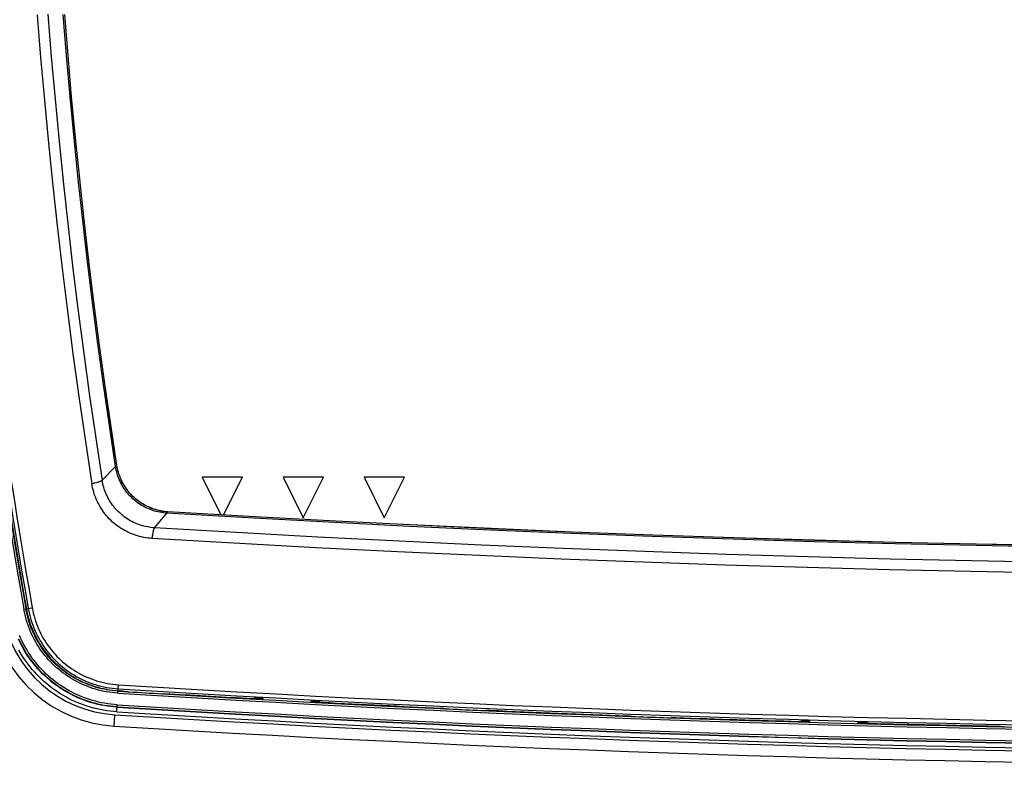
# Model space of a CAD drawing. Header units: centimetres. Extents: x 4745 to 39369, y 17389 to 19524.
# Tile 43 of 188: x 15572 to 15584, y 18151 to 18160. Entities that reach past the tile are written whole.
import ezdxf

# ---------------------------------------------------------------- set-up
doc = ezdxf.new("R2010")
doc.units = ezdxf.units.CM
doc.layers.add('$_urządzenia', color=250, linetype='Continuous')

# ---------------------------------------------------------------- blocks, each defined once
blk = doc.blocks.new('A$C92957c0b')
at = {"layer": '$_urządzenia'}
for p, q in [((-156, -1018.87), (-156.01, -1018.87)), ((-145.5, -1020.35), (-143.18, -1024.98)), ((-140.5, -1020.35), (-145.5, -1020.35)), ((-142.83, -1025), (-140.5, -1020.35)), ((-135.5, -1020.35), (-133, -1025.35)), ((-130.5, -1020.35), (-135.5, -1020.35)), ((-133, -1025.35), (-130.5, -1020.35)), ((-125.5, -1020.35), (-123, -1025.35)), ((-120.5, -1020.35), (-125.5, -1020.35)), ((-123, -1025.35), (-120.5, -1020.35)), ((-158.78, -1021.05), (-158.67, -1021.02)), ((-158.67, -1021.02), (-158.36, -1020.93)), ((-151.35, -1026.59), (-149.83, -1024.78)), ((-149.83, -1024.78), (-149.78, -1024.72)), ((-149.7, -1024.61), (-149.7, -1024.62)), ((-151.58, -1027.46), (-151.54, -1027.21)), ((-167.48, -1036.63), (-166.46, -1036.45)), ((-155.88, -1047), (-155.82, -1045.95)), ((-155.86, -1046.69), (-155.5, -1046.71)), ((-155.5, -1046.71), (-155.44, -1046.72)), ((-155.44, -1046.72), (-155.38, -1046.72)), ((-155.38, -1046.72), (-155.32, -1046.73)), ((-155, -1046.77), (-155, -1046.77)), ((-154.68, -1046.81), (-154.62, -1046.82)), ((-154.62, -1046.82), (-154.56, -1046.82)), ((-154.56, -1046.82), (-154.5, -1046.83)), ((-150.4, -1047.08), (-150.34, -1047.08)), ((-150.34, -1047.08), (-150.28, -1047.08)), ((-150.28, -1047.08), (-150.22, -1047.08)), ((-149.99, -1047.08), (-149.98, -1047.07)), ((-149.75, -1047.07), (-149.7, -1047.07)), ((-149.7, -1047.07), (-149.64, -1047.07)), ((-149.64, -1047.07), (-149.58, -1047.07)), ((-139.04, -1047.66), (-139, -1047.55)), ((-156.02, -1049.3), (-155.97, -1048.43)), ((-139.34, -1047.66), (-139.3, -1047.66)), ((-139.3, -1047.66), (-139.26, -1047.66)), ((-139.26, -1047.66), (-139.22, -1047.66)), ((-139.22, -1047.66), (-139.19, -1047.67)), ((-139.07, -1047.67), (-139.04, -1047.67)), ((-137.96, -1047.73), (-138, -1047.6)), ((-132.04, -1048.04), (-132, -1047.92)), ((-130.96, -1048.09), (-131, -1047.97)), ((-130.96, -1048.1), (-130.93, -1048.1)), ((-130.74, -1048.12), (-130.7, -1048.12)), ((-130.7, -1048.12), (-130.66, -1048.13)), ((-156.35, -1051.05), (-156.26, -1049.66)), ((-115.98, -1048.84), (-115.92, -1048.85)), ((-115.92, -1048.85), (-115.86, -1048.85)), ((-115.86, -1048.85), (-115.8, -1048.85)), ((-115.47, -1048.9), (-115.48, -1048.89)), ((-115.16, -1048.93), (-115.1, -1048.94)), ((-115.1, -1048.94), (-115.04, -1048.94)), ((-115.04, -1048.94), (-114.98, -1048.94)), ((-110.88, -1049.13), (-110.82, -1049.13)), ((-110.82, -1049.13), (-110.76, -1049.13)), ((-110.76, -1049.13), (-110.7, -1049.13)), ((-110.47, -1049.12), (-110.46, -1049.12)), ((-110.23, -1049.11), (-110.17, -1049.11)), ((-110.17, -1049.11), (-110.12, -1049.11)), ((-110.12, -1049.11), (-110.06, -1049.11)), ((-93.04, -1049.8), (-92.97, -1049.8)), ((-92.97, -1049.8), (-92.91, -1049.8)), ((-92.91, -1049.8), (-92.86, -1049.81)), ((-92.53, -1049.84), (-92.54, -1049.84)), ((-92.21, -1049.88), (-92.15, -1049.88)), ((-92.15, -1049.88), (-92.09, -1049.88)), ((-92.09, -1049.88), (-92.03, -1049.89)), ((-87.53, -1050.02), (-87.52, -1050.02)), ((-87.28, -1050.01), (-87.23, -1050.01)), ((-87.23, -1050.01), (-87.17, -1050.01)), ((-87.17, -1050.01), (-87.11, -1050.01)), ((-87.93, -1050.03), (-87.87, -1050.03)), ((-87.87, -1050.03), (-87.81, -1050.03)), ((-87.81, -1050.03), (-87.76, -1050.04)), ((-71.84, -1050.49), (-71.8, -1050.49)), ((-71.8, -1050.49), (-71.76, -1050.49)), ((-71.76, -1050.49), (-71.73, -1050.49)), ((-71.73, -1050.49), (-71.69, -1050.49)), ((-71.57, -1050.49), (-71.54, -1050.49)), ((-71.54, -1050.48), (-71.5, -1050.37)), ((-70.46, -1050.52), (-70.5, -1050.4)), ((-64.54, -1050.68), (-64.5, -1050.56)), ((-63.46, -1050.7), (-63.5, -1050.58)), ((-63.46, -1050.71), (-63.43, -1050.71)), ((-63.24, -1050.72), (-63.2, -1050.72)), ((-63.2, -1050.72), (-63.16, -1050.72)), ((-47.48, -1051.07), (-47.42, -1051.07)), ((-47.42, -1051.07), (-47.36, -1051.07)), ((-47.36, -1051.07), (-47.3, -1051.07)), ((-46.97, -1051.11), (-46.98, -1051.1)), ((-46.66, -1051.13), (-46.6, -1051.14)), ((-46.6, -1051.14), (-46.54, -1051.14)), ((-46.54, -1051.14), (-46.48, -1051.14))]:
    blk.add_line(p, q, dxfattribs=at)
for points in [[(-165.85, -963.24), (-165.42, -968.52), (-164.96, -973.8), (-164.46, -979.08), (-163.92, -984.36), (-163.35, -989.63), (-162.73, -994.89), (-162.08, -1000.16), (-161.39, -1005.41), (-160.66, -1010.66), (-159.9, -1015.91), (-159.09, -1021.15)], [(-164.52, -963.17), (-164.1, -968.42), (-163.64, -973.66), (-163.15, -978.91), (-162.61, -984.15), (-162.04, -989.39), (-161.43, -994.62), (-160.78, -999.85), (-160.1, -1005.07), (-159.38, -1010.29), (-158.62, -1015.5), (-157.82, -1020.71)], [(-156.17, -1019.02), (-156.93, -1013.96), (-157.66, -1008.91), (-158.35, -1003.85), (-159.01, -998.78), (-159.63, -993.71), (-160.22, -988.63), (-160.77, -983.55), (-161.29, -978.47), (-161.77, -973.38), (-162.21, -968.29), (-162.62, -963.2)], [(-156.01, -1018.87), (-156.78, -1013.83), (-157.5, -1008.79), (-158.19, -1003.74), (-158.85, -998.69), (-159.47, -993.63), (-160.05, -988.57), (-160.6, -983.5), (-161.12, -978.43), (-161.6, -973.36), (-162.04, -968.28), (-162.45, -963.2)], [(-156, -1018.87), (-156.76, -1013.83), (-157.49, -1008.79), (-158.18, -1003.74), (-158.84, -998.68), (-159.46, -993.63), (-160.04, -988.56), (-160.59, -983.5), (-161.11, -978.43), (-161.59, -973.36), (-162.03, -968.28), (-162.44, -963.2)], [(-156.01, -1018.87), (-156.02, -1018.87), (-156.02, -1018.88), (-156.03, -1018.89), (-156.05, -1018.9), (-156.06, -1018.91), (-156.08, -1018.93), (-156.11, -1018.96), (-156.13, -1018.99), (-157.82, -1020.71)], [(-149.83, -1024.78), (-150.05, -1024.77), (-150.27, -1024.74), (-150.49, -1024.71), (-150.71, -1024.67), (-150.92, -1024.63), (-151.14, -1024.58), (-151.35, -1024.52), (-151.56, -1024.45), (-151.77, -1024.38), (-151.97, -1024.3), (-152.18, -1024.21), (-152.38, -1024.12), (-152.57, -1024.02), (-152.77, -1023.92), (-152.96, -1023.81), (-153.14, -1023.69), (-153.33, -1023.57), (-153.51, -1023.44), (-153.68, -1023.3), (-153.85, -1023.16), (-154.02, -1023.02), (-154.18, -1022.86), (-154.33, -1022.71), (-154.48, -1022.55), (-154.63, -1022.38), (-154.77, -1022.21), (-154.9, -1022.04), (-155.03, -1021.86), (-155.15, -1021.67), (-155.27, -1021.49), (-155.38, -1021.3), (-155.49, -1021.1), (-155.58, -1020.9), (-155.67, -1020.7), (-155.76, -1020.5), (-155.84, -1020.29), (-155.91, -1020.09), (-155.97, -1019.88), (-156.03, -1019.66), (-156.08, -1019.45), (-156.13, -1019.23), (-156.17, -1019.02)], [(-149.7, -1024.62), (-149.92, -1024.6), (-150.14, -1024.58), (-150.36, -1024.55), (-150.57, -1024.51), (-150.79, -1024.46), (-151, -1024.41), (-151.21, -1024.35), (-151.42, -1024.29), (-151.63, -1024.22), (-151.84, -1024.14), (-152.04, -1024.05), (-152.24, -1023.96), (-152.43, -1023.86), (-152.63, -1023.76), (-152.82, -1023.65), (-153, -1023.53), (-153.19, -1023.4), (-153.36, -1023.28), (-153.54, -1023.14), (-153.71, -1023), (-153.87, -1022.86), (-154.03, -1022.71), (-154.19, -1022.55), (-154.34, -1022.39), (-154.48, -1022.23), (-154.62, -1022.06), (-154.75, -1021.88), (-154.88, -1021.7), (-155.01, -1021.52), (-155.12, -1021.33), (-155.23, -1021.14), (-155.34, -1020.95), (-155.43, -1020.75), (-155.52, -1020.55), (-155.61, -1020.35), (-155.69, -1020.14), (-155.76, -1019.94), (-155.82, -1019.73), (-155.88, -1019.51), (-155.93, -1019.3), (-155.98, -1019.09), (-156.01, -1018.87)], [(-149.7, -1024.61), (-149.92, -1024.59), (-150.14, -1024.57), (-150.35, -1024.53), (-150.57, -1024.5), (-150.78, -1024.45), (-151, -1024.4), (-151.21, -1024.34), (-151.42, -1024.28), (-151.63, -1024.2), (-151.83, -1024.13), (-152.03, -1024.04), (-152.23, -1023.95), (-152.43, -1023.85), (-152.62, -1023.75), (-152.81, -1023.64), (-153, -1023.52), (-153.18, -1023.4), (-153.36, -1023.27), (-153.53, -1023.13), (-153.7, -1022.99), (-153.86, -1022.85), (-154.02, -1022.7), (-154.18, -1022.54), (-154.33, -1022.38), (-154.47, -1022.22), (-154.61, -1022.05), (-154.75, -1021.87), (-154.87, -1021.69), (-155, -1021.51), (-155.11, -1021.32), (-155.22, -1021.13), (-155.33, -1020.94), (-155.42, -1020.75), (-155.51, -1020.55), (-155.6, -1020.34), (-155.68, -1020.14), (-155.75, -1019.93), (-155.81, -1019.72), (-155.87, -1019.51), (-155.92, -1019.3), (-155.97, -1019.08), (-156, -1018.87)], [(-158.36, -1020.93), (-158.31, -1020.91), (-158.25, -1020.9), (-158.19, -1020.88), (-158.14, -1020.86), (-158.09, -1020.84), (-158.05, -1020.83), (-158, -1020.81), (-157.97, -1020.8), (-157.93, -1020.78), (-157.9, -1020.76), (-157.88, -1020.75), (-157.85, -1020.73), (-157.84, -1020.72), (-157.82, -1020.71)], [(-151.35, -1026.59), (-151.58, -1026.57), (-151.8, -1026.55), (-152.02, -1026.51), (-152.24, -1026.47), (-152.46, -1026.43), (-152.68, -1026.38), (-152.9, -1026.32), (-153.11, -1026.25), (-153.33, -1026.18), (-153.54, -1026.09), (-153.74, -1026.01), (-153.95, -1025.91), (-154.15, -1025.81), (-154.35, -1025.71), (-154.54, -1025.59), (-154.73, -1025.47), (-154.92, -1025.35), (-155.1, -1025.21), (-155.28, -1025.08), (-155.45, -1024.93), (-155.62, -1024.78), (-155.79, -1024.63), (-155.95, -1024.47), (-156.1, -1024.31), (-156.25, -1024.14), (-156.39, -1023.96), (-156.53, -1023.79), (-156.66, -1023.6), (-156.78, -1023.42), (-156.9, -1023.22), (-157.02, -1023.03), (-157.12, -1022.83), (-157.22, -1022.63), (-157.32, -1022.43), (-157.4, -1022.22), (-157.48, -1022.01), (-157.56, -1021.8), (-157.62, -1021.58), (-157.68, -1021.37), (-157.74, -1021.15), (-157.78, -1020.93), (-157.82, -1020.71)], [(-159.09, -1021.15), (-159.05, -1021.14), (-159, -1021.12), (-158.95, -1021.1), (-158.89, -1021.09), (-158.84, -1021.07), (-158.78, -1021.05)], [(-151.68, -1027.9), (-151.93, -1027.88), (-152.19, -1027.85), (-152.44, -1027.81), (-152.7, -1027.77), (-152.95, -1027.71), (-153.2, -1027.65), (-153.45, -1027.59), (-153.7, -1027.51), (-153.94, -1027.42), (-154.18, -1027.33), (-154.42, -1027.23), (-154.65, -1027.12), (-154.88, -1027.01), (-155.11, -1026.88), (-155.33, -1026.75), (-155.55, -1026.62), (-155.76, -1026.47), (-155.97, -1026.32), (-156.18, -1026.17), (-156.38, -1026), (-156.57, -1025.83), (-156.76, -1025.65), (-156.94, -1025.47), (-157.12, -1025.28), (-157.29, -1025.09), (-157.45, -1024.89), (-157.61, -1024.68), (-157.76, -1024.47), (-157.9, -1024.26), (-158.04, -1024.04), (-158.17, -1023.82), (-158.29, -1023.59), (-158.41, -1023.36), (-158.52, -1023.12), (-158.62, -1022.89), (-158.71, -1022.64), (-158.79, -1022.4), (-158.87, -1022.15), (-158.94, -1021.91), (-159, -1021.66), (-159.05, -1021.4), (-159.09, -1021.15)], [(69.96, -1028.3), (59.96, -1028.56), (49.97, -1028.78), (39.98, -1028.96), (29.98, -1029.1), (19.99, -1029.2), (9.99, -1029.26), (0, -1029.28), (-9.99, -1029.26), (-19.99, -1029.2), (-29.98, -1029.1), (-39.98, -1028.96), (-49.97, -1028.78), (-59.96, -1028.56), (-69.96, -1028.3), (-79.95, -1028), (-89.94, -1027.66), (-99.92, -1027.28), (-109.91, -1026.86), (-119.89, -1026.4), (-129.88, -1025.9), (-139.86, -1025.36), (-149.83, -1024.78)], [(-149.78, -1024.72), (-149.76, -1024.69), (-149.74, -1024.67), (-149.73, -1024.65), (-149.72, -1024.64), (-149.71, -1024.63), (-149.7, -1024.62), (-149.7, -1024.62)], [(69.89, -1028.12), (59.91, -1028.38), (49.93, -1028.6), (39.94, -1028.78), (29.96, -1028.92), (19.97, -1029.02), (9.99, -1029.08), (0, -1029.1), (-9.99, -1029.08), (-19.97, -1029.02), (-29.96, -1028.92), (-39.94, -1028.78), (-49.93, -1028.6), (-59.91, -1028.38), (-69.89, -1028.12), (-79.87, -1027.82), (-89.86, -1027.48), (-99.83, -1027.1), (-109.81, -1026.68), (-119.79, -1026.22), (-129.76, -1025.72), (-139.73, -1025.18), (-149.7, -1024.61)], [(69.89, -1028.13), (59.91, -1028.39), (49.93, -1028.61), (39.94, -1028.79), (29.96, -1028.93), (19.97, -1029.03), (9.99, -1029.09), (0, -1029.11), (-9.99, -1029.09), (-19.97, -1029.03), (-29.96, -1028.93), (-39.94, -1028.79), (-49.93, -1028.61), (-59.91, -1028.39), (-69.89, -1028.13), (-79.88, -1027.83), (-89.86, -1027.49), (-99.84, -1027.11), (-109.81, -1026.69), (-119.79, -1026.23), (-129.76, -1025.74), (-139.73, -1025.2), (-149.7, -1024.62)], [(-151.54, -1027.21), (-151.53, -1027.15), (-151.51, -1027.09), (-151.5, -1027.03), (-151.49, -1026.97), (-151.48, -1026.92), (-151.47, -1026.87), (-151.45, -1026.82), (-151.44, -1026.78), (-151.43, -1026.74), (-151.42, -1026.71), (-151.4, -1026.67), (-151.39, -1026.65), (-151.38, -1026.62), (-151.37, -1026.6), (-151.35, -1026.59)], [(70.67, -1030.17), (60.57, -1030.44), (50.48, -1030.66), (40.38, -1030.85), (30.29, -1030.99), (20.19, -1031.09), (10.1, -1031.15), (0, -1031.17), (-10.1, -1031.15), (-20.19, -1031.09), (-30.29, -1030.99), (-40.38, -1030.85), (-50.48, -1030.66), (-60.57, -1030.44), (-70.67, -1030.17), (-80.76, -1029.87), (-90.85, -1029.52), (-100.94, -1029.13), (-111.02, -1028.71), (-121.11, -1028.24), (-131.19, -1027.73), (-141.27, -1027.18), (-151.35, -1026.59)], [(-151.68, -1027.9), (-151.66, -1027.85), (-151.65, -1027.8), (-151.64, -1027.75), (-151.63, -1027.69), (-151.62, -1027.64), (-151.61, -1027.58), (-151.58, -1027.46)], [(70.82, -1031.5), (60.7, -1031.76), (50.59, -1031.99), (40.47, -1032.17), (30.35, -1032.32), (20.24, -1032.42), (10.12, -1032.48), (0, -1032.5), (-10.12, -1032.48), (-20.24, -1032.42), (-30.35, -1032.32), (-40.47, -1032.17), (-50.59, -1031.99), (-60.7, -1031.76), (-70.82, -1031.5), (-80.93, -1031.19), (-91.04, -1030.84), (-101.15, -1030.45), (-111.26, -1030.02), (-121.37, -1029.55), (-131.47, -1029.04), (-141.58, -1028.49), (-151.68, -1027.9)], [(-155.88, -1047), (-156.24, -1046.97), (-156.59, -1046.93), (-156.93, -1046.89), (-157.28, -1046.83), (-157.62, -1046.77), (-157.96, -1046.69), (-158.29, -1046.61), (-158.63, -1046.52), (-158.96, -1046.41), (-159.29, -1046.3), (-159.61, -1046.18), (-159.94, -1046.05), (-160.25, -1045.92), (-160.57, -1045.77), (-160.88, -1045.61), (-161.19, -1045.45), (-161.49, -1045.28), (-161.78, -1045.1), (-162.07, -1044.91), (-162.36, -1044.71), (-162.64, -1044.51), (-162.92, -1044.3), (-163.19, -1044.08), (-163.45, -1043.85), (-163.7, -1043.62), (-163.95, -1043.38), (-164.2, -1043.13), (-164.43, -1042.88), (-164.66, -1042.61), (-164.88, -1042.35), (-165.1, -1042.07), (-165.31, -1041.8), (-165.5, -1041.51), (-165.7, -1041.22), (-165.88, -1040.93), (-166.05, -1040.63), (-166.22, -1040.32), (-166.38, -1040.01), (-166.53, -1039.7), (-166.67, -1039.38), (-166.8, -1039.05), (-166.93, -1038.72), (-167.04, -1038.38), (-167.15, -1038.04), (-167.25, -1037.69), (-167.34, -1037.34), (-167.42, -1036.99), (-167.48, -1036.63)], [(-155.87, -1046.75), (-156.21, -1046.72), (-156.56, -1046.68), (-156.9, -1046.64), (-157.23, -1046.58), (-157.57, -1046.52), (-157.9, -1046.45), (-158.23, -1046.37), (-158.56, -1046.28), (-158.88, -1046.18), (-159.2, -1046.07), (-159.52, -1045.95), (-159.84, -1045.82), (-160.15, -1045.69), (-160.46, -1045.55), (-160.76, -1045.39), (-161.06, -1045.23), (-161.36, -1045.06), (-161.65, -1044.89), (-161.94, -1044.7), (-162.22, -1044.51), (-162.49, -1044.31), (-162.76, -1044.1), (-163.02, -1043.89), (-163.28, -1043.67), (-163.53, -1043.44), (-163.78, -1043.2), (-164.02, -1042.96), (-164.25, -1042.71), (-164.47, -1042.45), (-164.69, -1042.19), (-164.9, -1041.92), (-165.1, -1041.65), (-165.3, -1041.37), (-165.48, -1041.09), (-165.66, -1040.8), (-165.84, -1040.5), (-166, -1040.21), (-166.15, -1039.9), (-166.3, -1039.6), (-166.44, -1039.28), (-166.57, -1038.96), (-166.69, -1038.63), (-166.81, -1038.3), (-166.91, -1037.96), (-167.01, -1037.62), (-167.1, -1037.28), (-167.17, -1036.94), (-167.24, -1036.59)], [(-167.18, -1036.58), (-167.11, -1036.93), (-167.04, -1037.29), (-166.95, -1037.64), (-166.85, -1037.99), (-166.74, -1038.34), (-166.62, -1038.68), (-166.48, -1039.02), (-166.34, -1039.36), (-166.19, -1039.69), (-166.03, -1040.02), (-165.86, -1040.34), (-165.68, -1040.65), (-165.5, -1040.96), (-165.3, -1041.27), (-165.09, -1041.57), (-164.88, -1041.86), (-164.65, -1042.15), (-164.42, -1042.43), (-164.18, -1042.7), (-163.93, -1042.97), (-163.67, -1043.22), (-163.41, -1043.47), (-163.14, -1043.72), (-162.86, -1043.95), (-162.58, -1044.17), (-162.28, -1044.39), (-161.99, -1044.6), (-161.68, -1044.8), (-161.37, -1044.99), (-161.06, -1045.17), (-160.73, -1045.34), (-160.41, -1045.51), (-160.08, -1045.66), (-159.75, -1045.8), (-159.41, -1045.93), (-159.07, -1046.06), (-158.72, -1046.17), (-158.37, -1046.27), (-158.02, -1046.36), (-157.66, -1046.44), (-157.3, -1046.51), (-156.95, -1046.57), (-156.59, -1046.62), (-156.23, -1046.66), (-155.86, -1046.69)], [(-166.95, -1036.54), (-166.88, -1036.89), (-166.8, -1037.23), (-166.71, -1037.58), (-166.62, -1037.92), (-166.51, -1038.26), (-166.39, -1038.6), (-166.26, -1038.93), (-166.13, -1039.26), (-165.98, -1039.58), (-165.82, -1039.9), (-165.65, -1040.22), (-165.48, -1040.53), (-165.29, -1040.83), (-165.1, -1041.13), (-164.9, -1041.43), (-164.69, -1041.71), (-164.47, -1041.99), (-164.24, -1042.27), (-164, -1042.54), (-163.76, -1042.8), (-163.51, -1043.05), (-163.25, -1043.29), (-162.98, -1043.53), (-162.71, -1043.76), (-162.43, -1043.98), (-162.15, -1044.2), (-161.86, -1044.4), (-161.56, -1044.6), (-161.25, -1044.78), (-160.94, -1044.96), (-160.63, -1045.13), (-160.31, -1045.29), (-159.99, -1045.44), (-159.66, -1045.58), (-159.33, -1045.71), (-158.99, -1045.83), (-158.65, -1045.94), (-158.31, -1046.04), (-157.97, -1046.13), (-157.62, -1046.21), (-157.27, -1046.28), (-156.91, -1046.34), (-156.56, -1046.39), (-156.2, -1046.42), (-155.85, -1046.45)], [(-166.46, -1036.45), (-166.39, -1036.79), (-166.32, -1037.12), (-166.23, -1037.45), (-166.14, -1037.78), (-166.04, -1038.1), (-165.92, -1038.43), (-165.8, -1038.74), (-165.67, -1039.06), (-165.53, -1039.37), (-165.38, -1039.68), (-165.22, -1039.98), (-165.05, -1040.28), (-164.87, -1040.57), (-164.68, -1040.86), (-164.49, -1041.14), (-164.29, -1041.41), (-164.08, -1041.68), (-163.86, -1041.94), (-163.63, -1042.2), (-163.4, -1042.45), (-163.16, -1042.69), (-162.91, -1042.93), (-162.66, -1043.15), (-162.4, -1043.37), (-162.13, -1043.59), (-161.85, -1043.79), (-161.57, -1043.99), (-161.29, -1044.17), (-161, -1044.35), (-160.7, -1044.52), (-160.4, -1044.69), (-160.1, -1044.84), (-159.79, -1044.98), (-159.47, -1045.12), (-159.15, -1045.24), (-158.83, -1045.36), (-158.51, -1045.46), (-158.18, -1045.56), (-157.85, -1045.64), (-157.51, -1045.72), (-157.18, -1045.79), (-156.84, -1045.84), (-156.5, -1045.89), (-156.16, -1045.93), (-155.82, -1045.95)], [(-156.02, -1049.3), (-156.44, -1049.26), (-156.85, -1049.22), (-157.26, -1049.17), (-157.66, -1049.1), (-158.07, -1049.02), (-158.48, -1048.94), (-158.88, -1048.84), (-159.28, -1048.73), (-159.67, -1048.6), (-160.06, -1048.47), (-160.45, -1048.33), (-160.83, -1048.18), (-161.21, -1048.01), (-161.59, -1047.84), (-161.96, -1047.65), (-162.32, -1047.46), (-162.68, -1047.25), (-163.04, -1047.03), (-163.38, -1046.81), (-163.72, -1046.57), (-164.06, -1046.33), (-164.39, -1046.07), (-164.7, -1045.81), (-165.01, -1045.54), (-165.32, -1045.26), (-165.61, -1044.98), (-165.9, -1044.68), (-166.18, -1044.38), (-166.45, -1044.06), (-166.72, -1043.74), (-166.97, -1043.41), (-167.22, -1043.08), (-167.45, -1042.74), (-167.68, -1042.39), (-167.9, -1042.04), (-168.1, -1041.68)], [(-155.99, -1048.72), (-156.38, -1048.69), (-156.78, -1048.65), (-157.17, -1048.6), (-157.57, -1048.53), (-157.96, -1048.46), (-158.35, -1048.38), (-158.73, -1048.28), (-159.12, -1048.17), (-159.5, -1048.06), (-159.87, -1047.93), (-160.24, -1047.79), (-160.61, -1047.64), (-160.98, -1047.49), (-161.34, -1047.32), (-161.69, -1047.14), (-162.04, -1046.95), (-162.39, -1046.75), (-162.73, -1046.55), (-163.06, -1046.33), (-163.39, -1046.1), (-163.71, -1045.87), (-164.03, -1045.62), (-164.33, -1045.37), (-164.63, -1045.11), (-164.92, -1044.84), (-165.21, -1044.57), (-165.48, -1044.28), (-165.75, -1043.99), (-166.02, -1043.69), (-166.27, -1043.38), (-166.51, -1043.07), (-166.75, -1042.75), (-166.98, -1042.42), (-167.19, -1042.09), (-167.4, -1041.75), (-167.6, -1041.4), (-167.79, -1041.05), (-167.96, -1040.7), (-168.13, -1040.34)], [(-155.99, -1048.68), (-156.38, -1048.65), (-156.78, -1048.61), (-157.17, -1048.56), (-157.56, -1048.5), (-157.95, -1048.42), (-158.34, -1048.34), (-158.72, -1048.24), (-159.1, -1048.14), (-159.48, -1048.02), (-159.85, -1047.89), (-160.23, -1047.76), (-160.59, -1047.61), (-160.96, -1047.45), (-161.32, -1047.28), (-161.67, -1047.11), (-162.02, -1046.92), (-162.36, -1046.72), (-162.7, -1046.52), (-163.03, -1046.3), (-163.36, -1046.08), (-163.68, -1045.84), (-163.99, -1045.6), (-164.3, -1045.35), (-164.6, -1045.09), (-164.89, -1044.82), (-165.17, -1044.55), (-165.45, -1044.26), (-165.72, -1043.97), (-165.98, -1043.68), (-166.23, -1043.37), (-166.47, -1043.06), (-166.71, -1042.74), (-166.93, -1042.41), (-167.15, -1042.08), (-167.36, -1041.74), (-167.55, -1041.4), (-167.74, -1041.05), (-167.92, -1040.7), (-168.09, -1040.34)], [(-155.97, -1048.43), (-156.36, -1048.4), (-156.75, -1048.36), (-157.13, -1048.31), (-157.52, -1048.25), (-157.9, -1048.18), (-158.28, -1048.09), (-158.66, -1048), (-159.03, -1047.9), (-159.4, -1047.78), (-159.77, -1047.66), (-160.14, -1047.52), (-160.5, -1047.38), (-160.85, -1047.22), (-161.21, -1047.06), (-161.56, -1046.89), (-161.9, -1046.7), (-162.24, -1046.51), (-162.57, -1046.31), (-162.89, -1046.09), (-163.21, -1045.87), (-163.53, -1045.64), (-163.84, -1045.41), (-164.14, -1045.16), (-164.43, -1044.9), (-164.72, -1044.64), (-164.99, -1044.37), (-165.27, -1044.09), (-165.53, -1043.81), (-165.79, -1043.51), (-166.03, -1043.21), (-166.27, -1042.91), (-166.5, -1042.59), (-166.73, -1042.27), (-166.94, -1041.95), (-167.14, -1041.62), (-167.34, -1041.28), (-167.52, -1040.94), (-167.7, -1040.59), (-167.86, -1040.24), (-168.02, -1039.88)], [(-155.32, -1046.73), (-155.27, -1046.73), (-155.24, -1046.73), (-155.21, -1046.74), (-155.19, -1046.74), (-155.16, -1046.74), (-155.14, -1046.74), (-155.12, -1046.75), (-155.1, -1046.75), (-155.08, -1046.75), (-155.07, -1046.75), (-155.05, -1046.75), (-155.04, -1046.76), (-155.03, -1046.76), (-155.02, -1046.76), (-155.01, -1046.76), (-155.01, -1046.77), (-155, -1046.77)], [(-155, -1046.77), (-154.99, -1046.77), (-154.99, -1046.78), (-154.98, -1046.78), (-154.97, -1046.78), (-154.96, -1046.78)], [(-154.96, -1046.78), (-154.95, -1046.78), (-154.93, -1046.79), (-154.92, -1046.79), (-154.9, -1046.79), (-154.88, -1046.79), (-154.86, -1046.8), (-154.84, -1046.8), (-154.81, -1046.8), (-154.79, -1046.8), (-154.76, -1046.81), (-154.73, -1046.81), (-154.68, -1046.81)], [(-150.49, -1047.07), (-150.46, -1047.07), (-150.4, -1047.08)], [(-150.22, -1047.08), (-150.2, -1047.08), (-150.17, -1047.08), (-150.15, -1047.08), (-150.13, -1047.08), (-150.11, -1047.08), (-150.09, -1047.08), (-150.07, -1047.08), (-150.06, -1047.08), (-150.04, -1047.08), (-150.03, -1047.08), (-150.02, -1047.08), (-150.01, -1047.08), (-150, -1047.08), (-149.99, -1047.08), (-149.99, -1047.08)], [(-149.98, -1047.07), (-149.98, -1047.07), (-149.97, -1047.07), (-149.97, -1047.07), (-149.96, -1047.07), (-149.95, -1047.07)], [(-149.95, -1047.07), (-149.93, -1047.07), (-149.92, -1047.06), (-149.9, -1047.06), (-149.89, -1047.06), (-149.87, -1047.06), (-149.85, -1047.06), (-149.82, -1047.06), (-149.8, -1047.06), (-149.78, -1047.06), (-149.75, -1047.07)], [(-149.58, -1047.07), (-149.52, -1047.08), (-149.49, -1047.08)], [(-139.19, -1047.67), (-139.17, -1047.67), (-139.16, -1047.67), (-139.14, -1047.67), (-139.13, -1047.67), (-139.11, -1047.67), (-139.1, -1047.67), (-139.09, -1047.67), (-139.08, -1047.67), (-139.07, -1047.67), (-139.06, -1047.67), (-139.06, -1047.66), (-139.05, -1047.66), (-139.05, -1047.66), (-139.04, -1047.66), (-139.04, -1047.66), (-139.04, -1047.66)], [(-130.96, -1048.09), (-130.96, -1048.09), (-130.96, -1048.1), (-130.95, -1048.1), (-130.95, -1048.1), (-130.94, -1048.1), (-130.94, -1048.1), (-130.93, -1048.1), (-130.92, -1048.1), (-130.91, -1048.11), (-130.9, -1048.11), (-130.89, -1048.11), (-130.87, -1048.11), (-130.86, -1048.11), (-130.84, -1048.11), (-130.83, -1048.11), (-130.79, -1048.12)], [(-130.79, -1048.12), (-130.77, -1048.12), (-130.74, -1048.12)], [(-115.8, -1048.85), (-115.74, -1048.86), (-115.72, -1048.86), (-115.69, -1048.86), (-115.67, -1048.86), (-115.64, -1048.87), (-115.62, -1048.87), (-115.6, -1048.87), (-115.58, -1048.87), (-115.56, -1048.88), (-115.55, -1048.88), (-115.53, -1048.88), (-115.52, -1048.88), (-115.51, -1048.88), (-115.5, -1048.89), (-115.49, -1048.89), (-115.49, -1048.89), (-115.48, -1048.89)], [(-115.47, -1048.9), (-115.47, -1048.9), (-115.47, -1048.9), (-115.46, -1048.9), (-115.45, -1048.9), (-115.44, -1048.91)], [(-115.44, -1048.91), (-115.43, -1048.91), (-115.41, -1048.91), (-115.39, -1048.91), (-115.38, -1048.91), (-115.36, -1048.92), (-115.34, -1048.92), (-115.31, -1048.92), (-115.29, -1048.92), (-115.27, -1048.93), (-115.24, -1048.93), (-115.21, -1048.93), (-115.16, -1048.93)], [(-110.97, -1049.12), (-110.94, -1049.12), (-110.88, -1049.13)], [(-110.7, -1049.13), (-110.68, -1049.13), (-110.65, -1049.13), (-110.63, -1049.13), (-110.61, -1049.13), (-110.59, -1049.13), (-110.57, -1049.13), (-110.55, -1049.13), (-110.53, -1049.13), (-110.52, -1049.13), (-110.51, -1049.13), (-110.5, -1049.13), (-110.49, -1049.13), (-110.48, -1049.12), (-110.47, -1049.12), (-110.47, -1049.12)], [(-110.46, -1049.12), (-110.46, -1049.12), (-110.45, -1049.11), (-110.45, -1049.11), (-110.44, -1049.11), (-110.43, -1049.11)], [(-110.43, -1049.11), (-110.41, -1049.11), (-110.4, -1049.11), (-110.38, -1049.11), (-110.36, -1049.11), (-110.34, -1049.11), (-110.32, -1049.11), (-110.3, -1049.11), (-110.28, -1049.11), (-110.25, -1049.11), (-110.23, -1049.11)], [(-110.06, -1049.11), (-109.99, -1049.11), (-109.96, -1049.11)], [(-92.86, -1049.81), (-92.8, -1049.81), (-92.77, -1049.81), (-92.75, -1049.81), (-92.72, -1049.81), (-92.7, -1049.82), (-92.68, -1049.82), (-92.66, -1049.82), (-92.64, -1049.82), (-92.62, -1049.82), (-92.6, -1049.83), (-92.59, -1049.83), (-92.57, -1049.83), (-92.56, -1049.83), (-92.55, -1049.83), (-92.55, -1049.84), (-92.54, -1049.84), (-92.54, -1049.84)], [(-92.53, -1049.84), (-92.53, -1049.85), (-92.52, -1049.85), (-92.51, -1049.85), (-92.5, -1049.85), (-92.49, -1049.85)], [(-92.49, -1049.85), (-92.48, -1049.86), (-92.47, -1049.86), (-92.45, -1049.86), (-92.43, -1049.86), (-92.41, -1049.86), (-92.39, -1049.87), (-92.37, -1049.87), (-92.35, -1049.87), (-92.32, -1049.87), (-92.3, -1049.87), (-92.27, -1049.87), (-92.21, -1049.88)], [(-87.76, -1050.04), (-87.73, -1050.04), (-87.71, -1050.03), (-87.69, -1050.03), (-87.66, -1050.03), (-87.64, -1050.03), (-87.62, -1050.03), (-87.61, -1050.03), (-87.59, -1050.03), (-87.57, -1050.03), (-87.56, -1050.03), (-87.55, -1050.03), (-87.54, -1050.03), (-87.53, -1050.03), (-87.53, -1050.02), (-87.53, -1050.02)], [(-87.52, -1050.02), (-87.51, -1050.02), (-87.51, -1050.02), (-87.5, -1050.01), (-87.49, -1050.01), (-87.48, -1050.01)], [(-87.48, -1050.01), (-87.47, -1050.01), (-87.45, -1050.01), (-87.44, -1050.01), (-87.42, -1050.01), (-87.4, -1050.01), (-87.38, -1050.01), (-87.36, -1050.01), (-87.33, -1050.01), (-87.31, -1050.01), (-87.28, -1050.01)], [(-87.11, -1050.01), (-87.05, -1050.01), (-87.02, -1050.01)], [(-88.02, -1050.03), (-87.99, -1050.03), (-87.93, -1050.03)], [(-71.69, -1050.49), (-71.67, -1050.49), (-71.66, -1050.49), (-71.64, -1050.49), (-71.63, -1050.49), (-71.61, -1050.49), (-71.6, -1050.49), (-71.59, -1050.49), (-71.58, -1050.49), (-71.57, -1050.49), (-71.56, -1050.49), (-71.56, -1050.49), (-71.55, -1050.49), (-71.55, -1050.49), (-71.54, -1050.49), (-71.54, -1050.48), (-71.54, -1050.48)], [(-63.46, -1050.7), (-63.46, -1050.7), (-63.46, -1050.7), (-63.45, -1050.7), (-63.45, -1050.7), (-63.44, -1050.71), (-63.44, -1050.71), (-63.43, -1050.71), (-63.42, -1050.71), (-63.41, -1050.71), (-63.4, -1050.71), (-63.39, -1050.71), (-63.37, -1050.71), (-63.36, -1050.71), (-63.34, -1050.72), (-63.33, -1050.72), (-63.29, -1050.72)], [(-63.29, -1050.72), (-63.27, -1050.72), (-63.24, -1050.72)], [(-47.3, -1051.07), (-47.24, -1051.07), (-47.22, -1051.08), (-47.19, -1051.08), (-47.17, -1051.08), (-47.14, -1051.08), (-47.12, -1051.08), (-47.1, -1051.08), (-47.08, -1051.09), (-47.06, -1051.09), (-47.05, -1051.09), (-47.03, -1051.09), (-47.02, -1051.09), (-47.01, -1051.09), (-47, -1051.1), (-46.99, -1051.1), (-46.99, -1051.1), (-46.98, -1051.1)], [(-46.97, -1051.11), (-46.97, -1051.11), (-46.97, -1051.11), (-46.96, -1051.11), (-46.95, -1051.11), (-46.94, -1051.11)], [(-46.94, -1051.11), (-46.92, -1051.12), (-46.91, -1051.12), (-46.89, -1051.12), (-46.88, -1051.12), (-46.86, -1051.12), (-46.84, -1051.12), (-46.81, -1051.13), (-46.79, -1051.13), (-46.77, -1051.13), (-46.74, -1051.13), (-46.71, -1051.13), (-46.66, -1051.13)]]:
    blk.add_lwpolyline(points, dxfattribs=at)
for centre, radius, start, end in [((568, -907), 746.82, 178.82971, 189.99585), ((568, -907), 746.57, 178.82971, 189.99585), ((568, -907), 746.28, 178.82971, 189.99585), ((568, -907), 745.78, 178.82971, 189.99585), ((568, -907), 746.51, 188.46093, 189.99585), ((-155.33, -1034.69), 16.4, 190.0669, 266.4492), ((-155.33, -1034.69), 15, 190.0669, 266.4492), ((0, 1468.5), 2519.28, 266.45399, 273.54601), ((0, 1468.5), 2520.32, 266.45399, 273.54601), ((0, 1468.5), 2520.07, 266.45399, 273.54601), ((0, 1468.5), 2519.78, 266.45399, 273.54601), ((0, 1468.5), 2520.07, 266.48516, 266.57647), ((0, 1468.5), 2520.01, 266.59926, 266.83034), ((0, 1468.5), 2519.88, 266.83789, 266.86066), ((0, 1468.5), 2522.01, 266.45399, 273.54601), ((0, 1468.5), 2522.05, 266.45399, 273.54601), ((0, 1468.5), 2521.76, 266.45399, 273.54601), ((0, 1468.5), 2520.01, 266.83716, 266.86174), ((0, 1468.5), 2520.01, 266.9965, 267.02106), ((0, 1468.5), 2519.88, 266.99728, 267.02005), ((0, 1468.5), 2520.01, 267.02791, 267.36211), ((0, 1468.5), 2523, 266.44916, 273.55084), ((0, 1468.5), 2522.63, 266.45399, 273.54601), ((0, 1468.5), 2520.07, 267.38501, 267.47624), ((0, 1468.5), 2520.01, 267.49903, 267.88422), ((0, 1468.5), 2520.07, 267.90711, 267.99831), ((0, 1468.5), 2520.01, 268.0211, 268.36644), ((0, 1468.5), 2524.4, 266.44916, 273.55084), ((0, 1468.5), 2520.01, 268.37325, 268.3978), ((0, 1468.5), 2519.88, 268.37405, 268.3968), ((0, 1468.5), 2520.01, 268.53242, 268.55696), ((0, 1468.5), 2519.88, 268.53327, 268.55602), ((0, 1468.5), 2520.01, 268.56379, 268.92041)]:
    blk.add_arc(centre, radius, start, end, dxfattribs=at)

msp = doc.modelspace()

# ---------------------------------------------------------------- block references
at = {"layer": '$_urządzenia', "xscale": 0.1, "yscale": 0.1, "zscale": 0.1}
msp.add_blockref('A$C92957c0b', (15588.434, 18256.513), dxfattribs=at)

doc.saveas('drawing.dxf')
